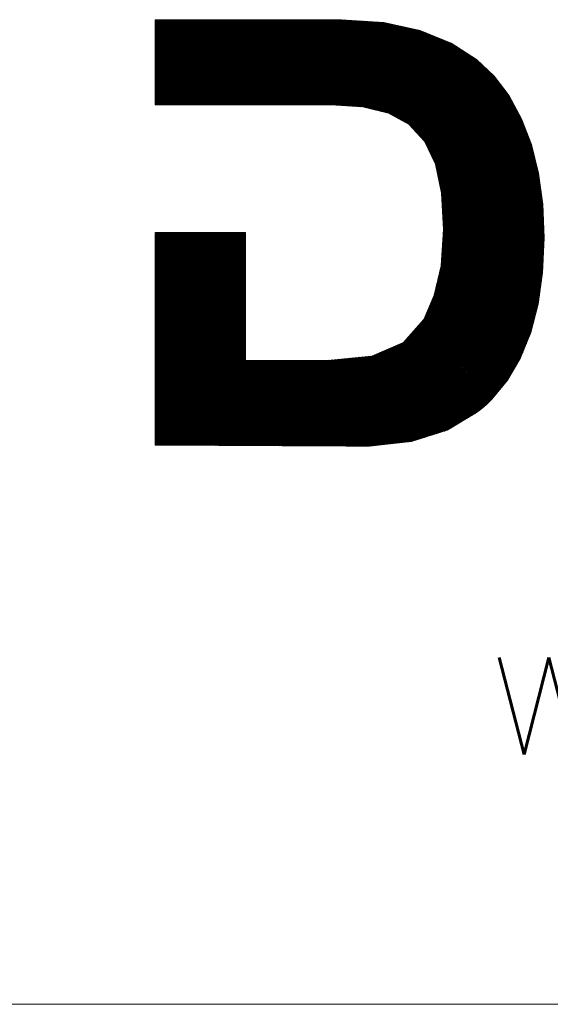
# Model space of a CAD drawing. Header units: millimetres. Extents: x 0 to 210, y 0 to 292.
# Tile 2 of 21: x 29 to 35, y 5 to 16. Entities that reach past the tile are written whole.
import ezdxf

# ---------------------------------------------------------------- set-up
doc = ezdxf.new("R2010")
doc.units = ezdxf.units.MM
doc.layers.add('256', color=7, linetype='Continuous', true_color=0xffffff)
doc.styles.add('blockfont', font='simplex.shx')

# ---------------------------------------------------------------- blocks, each defined once
blk = doc.blocks.new('HATCH1')
at = {"color": 5, "lineweight": 13}
for p, q in [((30.518724, 16.466352), (30.541322, 16.48895)), ((30.518724, 16.450632), (30.557042, 16.48895)), ((30.518724, 16.434912), (30.572762, 16.48895)), ((30.518724, 16.419192), (30.588482, 16.48895)), ((30.518724, 16.403472), (30.604202, 16.48895)), ((30.518724, 16.387752), (30.619922, 16.48895)), ((30.518724, 16.372032), (30.635642, 16.48895)), ((30.518724, 16.356312), (30.651362, 16.48895)), ((30.518724, 16.340592), (30.667082, 16.48895)), ((30.518724, 16.324872), (30.682802, 16.48895)), ((30.518724, 16.309152), (30.698522, 16.48895)), ((30.518724, 16.293432), (30.714242, 16.48895)), ((30.518724, 16.277712), (30.729962, 16.48895)), ((30.518724, 16.261992), (30.745682, 16.48895)), ((30.518724, 16.246272), (30.761402, 16.48895)), ((30.518724, 16.230552), (30.777122, 16.48895)), ((30.518724, 16.214832), (30.792842, 16.48895)), ((30.518724, 16.199112), (30.808562, 16.48895)), ((30.518724, 16.183392), (30.824282, 16.48895)), ((30.518724, 16.167672), (30.840002, 16.48895)), ((30.518724, 16.151952), (30.855722, 16.48895)), ((30.518724, 16.136232), (30.871442, 16.48895)), ((30.518724, 16.120512), (30.887162, 16.48895)), ((30.518724, 16.104792), (30.902882, 16.48895)), ((30.518724, 16.089072), (30.918602, 16.48895)), ((30.518724, 16.073352), (30.934322, 16.48895)), ((30.518724, 16.057633), (30.950041, 16.48895)), ((30.518724, 16.041913), (30.965761, 16.48895)), ((30.518724, 16.026193), (30.981481, 16.48895)), ((30.518724, 16.010473), (30.997201, 16.48895)), ((30.518724, 15.994753), (31.012921, 16.48895)), ((30.518724, 15.979033), (31.028641, 16.48895)), ((30.518724, 15.963313), (31.044361, 16.48895)), ((30.518724, 15.947593), (31.060081, 16.48895)), ((30.518724, 15.931873), (31.075801, 16.48895)), ((30.518724, 15.916153), (31.091521, 16.48895)), ((30.518724, 15.900433), (31.107241, 16.48895)), ((30.518724, 15.884713), (31.122961, 16.48895)), ((30.518724, 15.868993), (31.138681, 16.48895)), ((30.518724, 15.853273), (31.154401, 16.48895)), ((30.518724, 15.837553), (31.170121, 16.48895)), ((30.518724, 15.821833), (31.185841, 16.48895)), ((30.518724, 15.806113), (31.201561, 16.48895)), ((30.518724, 15.790393), (31.217281, 16.48895)), ((30.518724, 15.774673), (31.233001, 16.48895)), ((30.518724, 15.758953), (31.248721, 16.48895)), ((30.518724, 15.743233), (31.264441, 16.48895)), ((30.518724, 15.727513), (31.280161, 16.48895)), ((30.518724, 15.711793), (31.295881, 16.48895)), ((30.518724, 15.696073), (31.311601, 16.48895)), ((30.518724, 15.680353), (31.327321, 16.48895)), ((30.518724, 15.664633), (31.343041, 16.48895)), ((30.518724, 15.648913), (31.358761, 16.48895)), ((30.518724, 15.633193), (31.374481, 16.48895)), ((30.518724, 15.617473), (31.390201, 16.48895)), ((30.518724, 15.601753), (31.405921, 16.48895)), ((30.518724, 15.586034), (31.42164, 16.48895)), ((30.518724, 15.570314), (31.43736, 16.48895)), ((30.518724, 15.554594), (31.45308, 16.48895)), ((30.518724, 15.538874), (31.4688, 16.48895)), ((30.518724, 15.523154), (31.48452, 16.48895)), ((30.518724, 15.507434), (31.50024, 16.48895)), ((30.522286, 15.495276), (31.51596, 16.48895)), ((30.538006, 15.495276), (31.53168, 16.48895)), ((30.553726, 15.495276), (31.5474, 16.48895)), ((30.569446, 15.495276), (31.56312, 16.48895)), ((30.585166, 15.495276), (31.57884, 16.48895)), ((30.600886, 15.495276), (31.59456, 16.48895)), ((30.616606, 15.495276), (31.61028, 16.48895)), ((30.632326, 15.495276), (31.626, 16.48895)), ((30.648046, 15.495276), (31.64172, 16.48895)), ((30.663766, 15.495276), (31.65744, 16.48895)), ((30.679486, 15.495276), (31.67316, 16.48895)), ((30.695206, 15.495276), (31.68888, 16.48895)), ((30.710926, 15.495276), (31.7046, 16.48895)), ((30.726646, 15.495276), (31.72032, 16.48895)), ((30.742366, 15.495276), (31.73604, 16.48895)), ((30.758086, 15.495276), (31.75176, 16.48895)), ((30.773806, 15.495276), (31.76748, 16.48895)), ((30.789526, 15.495276), (31.7832, 16.48895)), ((30.805246, 15.495276), (31.79892, 16.48895)), ((30.820966, 15.495276), (31.81464, 16.48895)), ((30.836686, 15.495276), (31.83036, 16.48895)), ((30.852406, 15.495276), (31.84608, 16.48895)), ((30.868126, 15.495276), (31.8618, 16.48895)), ((30.883846, 15.495276), (31.87752, 16.48895)), ((30.899566, 15.495276), (31.89324, 16.48895)), ((30.915285, 15.495276), (31.908959, 16.48895)), ((30.931005, 15.495276), (31.924679, 16.48895)), ((30.946725, 15.495276), (31.940399, 16.48895)), ((30.962445, 15.495276), (31.956119, 16.48895)), ((30.978165, 15.495276), (31.971839, 16.48895)), ((30.993885, 15.495276), (31.987559, 16.48895)), ((31.009605, 15.495276), (32.003279, 16.48895)), ((31.025325, 15.495276), (32.018999, 16.48895)), ((31.041045, 15.495276), (32.034719, 16.48895)), ((31.056765, 15.495276), (32.050439, 16.48895)), ((31.072485, 15.495276), (32.066159, 16.48895)), ((31.088205, 15.495276), (32.081879, 16.48895)), ((31.103925, 15.495276), (32.097599, 16.48895)), ((31.119645, 15.495276), (32.113319, 16.48895)), ((31.135365, 15.495276), (32.129039, 16.48895)), ((31.151085, 15.495276), (32.144759, 16.48895)), ((31.166805, 15.495276), (32.160479, 16.48895)), ((31.182525, 15.495276), (32.176199, 16.48895)), ((31.198245, 15.495276), (32.191919, 16.48895)), ((31.213965, 15.495276), (32.207639, 16.48895)), ((31.229685, 15.495276), (32.223359, 16.48895)), ((31.245405, 15.495276), (32.239079, 16.48895)), ((31.261125, 15.495276), (32.254799, 16.48895)), ((31.276845, 15.495276), (32.270519, 16.48895)), ((31.292565, 15.495276), (32.286239, 16.48895)), ((31.308285, 15.495276), (32.301959, 16.48895)), ((31.324005, 15.495276), (32.317679, 16.48895)), ((31.339725, 15.495276), (32.333399, 16.48895)), ((31.355445, 15.495276), (32.349119, 16.48895)), ((31.371165, 15.495276), (32.364839, 16.48895)), ((31.386884, 15.495276), (32.380558, 16.48895)), ((31.402604, 15.495276), (32.396278, 16.48895)), ((31.418324, 15.495276), (32.411998, 16.48895)), ((31.434044, 15.495276), (32.427718, 16.48895)), ((31.449764, 15.495276), (32.443438, 16.48895)), ((31.465484, 15.495276), (32.459158, 16.48895)), ((31.481204, 15.495276), (32.474878, 16.48895)), ((31.496924, 15.495276), (32.490598, 16.48895)), ((31.512644, 15.495276), (32.506318, 16.48895)), ((31.528364, 15.495276), (32.522038, 16.48895)), ((31.544084, 15.495276), (32.537758, 16.48895)), ((31.559804, 15.495276), (32.553478, 16.48895)), ((31.575524, 15.495276), (32.569198, 16.48895)), ((31.591244, 15.495276), (32.584918, 16.48895)), ((31.606964, 15.495276), (32.600638, 16.48895)), ((31.622684, 15.495276), (32.616358, 16.48895)), ((31.638404, 15.495276), (32.632078, 16.48895)), ((31.654124, 15.495276), (32.647798, 16.48895)), ((31.669844, 15.495276), (32.663518, 16.48895)), ((31.685564, 15.495276), (32.679238, 16.48895)), ((31.701284, 15.495276), (32.694305, 16.488297)), ((31.717004, 15.495276), (32.709042, 16.487315)), ((31.732724, 15.495276), (32.72378, 16.486332)), ((31.748444, 15.495276), (32.738518, 16.48535)), ((31.764164, 15.495276), (32.753255, 16.484367)), ((31.779884, 15.495276), (32.767993, 16.483385)), ((31.795604, 15.495276), (32.78273, 16.482403)), ((31.811324, 15.495276), (32.797468, 16.48142)), ((31.827044, 15.495276), (32.812206, 16.480438)), ((31.842764, 15.495276), (32.826943, 16.479456)), ((31.858484, 15.495276), (32.841681, 16.478473)), ((31.874203, 15.495276), (32.856419, 16.477491)), ((31.889923, 15.495276), (32.871156, 16.476509)), ((31.905643, 15.495276), (32.885894, 16.475526)), ((31.921363, 15.495276), (32.900631, 16.474544)), ((31.937083, 15.495276), (32.915369, 16.473562)), ((31.952803, 15.495276), (32.930107, 16.472579)), ((31.968523, 15.495276), (32.944844, 16.471597)), ((31.984243, 15.495276), (32.959582, 16.470615)), ((31.999963, 15.495276), (32.97432, 16.469632)), ((32.015683, 15.495276), (32.989057, 16.46865)), ((32.031403, 15.495276), (33.003795, 16.467668)), ((32.047123, 15.495276), (33.018532, 16.466685)), ((32.062843, 15.495276), (33.03327, 16.465703)), ((32.078563, 15.495276), (33.048008, 16.464721)), ((32.094283, 15.495276), (33.062745, 16.463738)), ((32.110003, 15.495276), (33.077483, 16.462756)), ((32.125723, 15.495276), (33.092221, 16.461774)), ((32.141443, 15.495276), (33.106958, 16.460791)), ((32.157163, 15.495276), (33.121696, 16.459809)), ((32.172883, 15.495276), (33.136433, 16.458827)), ((32.188603, 15.495276), (33.151171, 16.457844)), ((32.204323, 15.495276), (33.165909, 16.456862)), ((32.220043, 15.495276), (33.180646, 16.45588)), ((32.235763, 15.495276), (33.193659, 16.453172)), ((32.251483, 15.495276), (33.206538, 16.450332)), ((32.267203, 15.495276), (33.219418, 16.447491)), ((32.282923, 15.495276), (33.232297, 16.444651)), ((32.298643, 15.495276), (33.245177, 16.44181)), ((32.314363, 15.495276), (33.258056, 16.438969)), ((32.330083, 15.495276), (33.270935, 16.436129)), ((32.345802, 15.495276), (33.283815, 16.433288)), ((32.361522, 15.495276), (33.296694, 16.430448)), ((32.377242, 15.495276), (33.309574, 16.427607)), ((32.392962, 15.495276), (33.322453, 16.424767)), ((32.408682, 15.495276), (33.335332, 16.421926)), ((32.424402, 15.495276), (33.348212, 16.419085)), ((32.440122, 15.495276), (33.361091, 16.416245)), ((32.455842, 15.495276), (33.373971, 16.413404)), ((32.471562, 15.495276), (33.38685, 16.410564)), ((32.487282, 15.495276), (33.399729, 16.407723)), ((32.503002, 15.495276), (33.412609, 16.404883)), ((32.518722, 15.495276), (33.425488, 16.402042)), ((32.534442, 15.495276), (33.438368, 16.399201)), ((32.550162, 15.495276), (33.451247, 16.396361)), ((32.565882, 15.495276), (33.464126, 16.39352)), ((32.580879, 15.494553), (33.477006, 16.39068)), ((32.595651, 15.493606), (33.489885, 16.387839)), ((32.610424, 15.492658), (33.502764, 16.384999)), ((32.625197, 15.491711), (33.515644, 16.382158)), ((32.63997, 15.490764), (33.528523, 16.379317)), ((32.654743, 15.489817), (33.541403, 16.376477)), ((32.669516, 15.48887), (33.554282, 16.373636)), ((32.684289, 15.487923), (33.567161, 16.370796)), ((32.699062, 15.486976), (33.580041, 16.367955)), ((32.713834, 15.486029), (33.59292, 16.365115)), ((32.728607, 15.485082), (33.6058, 16.362274)), ((32.74338, 15.484135), (33.617238, 16.357992)), ((32.758153, 15.483187), (33.6284, 16.353434)), ((32.772926, 15.48224), (33.639562, 16.348877)), ((32.787699, 15.481293), (33.650724, 16.344319)), ((32.802472, 15.480346), (33.661887, 16.339761)), ((32.817245, 15.479399), (33.673049, 16.335203)), ((32.832017, 15.478452), (33.684211, 16.330646)), ((32.84679, 15.477505), (33.695374, 16.326088)), ((32.861563, 15.476558), (33.706536, 16.32153)), ((32.876336, 15.475611), (33.717698, 16.316973)), ((32.891109, 15.474664), (33.72886, 16.312415)), ((32.905882, 15.473716), (33.740023, 16.307857)), ((32.920655, 15.472769), (33.751185, 16.3033)), ((32.935427, 15.471822), (33.762347, 16.298742)), ((32.948252, 15.468927), (33.77351, 16.294184)), ((32.960853, 15.465808), (33.784672, 16.289627)), ((32.973454, 15.462689), (33.795834, 16.285069)), ((32.986055, 15.45957), (33.806996, 16.280511)), ((32.998656, 15.456451), (33.818159, 16.275954)), ((33.011258, 15.453333), (33.829321, 16.271396)), ((33.023859, 15.450214), (33.840483, 16.266838)), ((33.03646, 15.447095), (33.851645, 16.262281)), ((33.049061, 15.443976), (33.862808, 16.257723)), ((33.061662, 15.440857), (33.87397, 16.253165)), ((33.074263, 15.437739), (33.885132, 16.248607)), ((33.086865, 15.43462), (33.896295, 16.24405)), ((33.099466, 15.431501), (33.907457, 16.239492)), ((33.112067, 15.428382), (33.918619, 16.234934)), ((33.124668, 15.425263), (33.929781, 16.230377)), ((33.137269, 15.422145), (33.940944, 16.225819)), ((33.14987, 15.419026), (33.952106, 16.221261)), ((33.162472, 15.415907), (33.963268, 16.216704)), ((33.175073, 15.412788), (33.973397, 16.211113)), ((33.187674, 15.409669), (33.982955, 16.204951)), ((33.200275, 15.40655), (33.992514, 16.198789)), ((33.212876, 15.403432), (34.002072, 16.192627)), ((33.225477, 15.400313), (34.01163, 16.186466)), ((33.238079, 15.397194), (34.021188, 16.180304)), ((33.248334, 15.39173), (34.030747, 16.174142)), ((33.25847, 15.386146), (34.040305, 16.16798)), ((33.268606, 15.380562), (34.049863, 16.161819)), ((33.278742, 15.374977), (34.059421, 16.155657)), ((33.288877, 15.369393), (34.068979, 16.149495)), ((33.299013, 15.363809), (34.078538, 16.143333)), ((33.309149, 15.358224), (34.088096, 16.137172)), ((33.319284, 15.35264), (34.097654, 16.13101)), ((33.32942, 15.347056), (34.107212, 16.124848)), ((33.339556, 15.341472), (34.11677, 16.118686)), ((33.349692, 15.335887), (34.126329, 16.112525)), ((33.359827, 15.330303), (34.135887, 16.106363)), ((33.369963, 15.324719), (34.145445, 16.100201)), ((33.380099, 15.319135), (34.155003, 16.094039)), ((33.390234, 15.31355), (34.164562, 16.087878)), ((33.40037, 15.307966), (34.17412, 16.081716)), ((33.410506, 15.302382), (34.183678, 16.075554)), ((33.420641, 15.296798), (34.193236, 16.069392)), ((33.430777, 15.291213), (34.202794, 16.063231)), ((33.440913, 15.285629), (34.212353, 16.057069)), ((33.451049, 15.280045), (34.221911, 16.050907)), ((33.461184, 15.274461), (34.231469, 16.044745)), ((33.47132, 15.268876), (34.241027, 16.038584)), ((33.480611, 15.262447), (34.250585, 16.032422)), ((33.488158, 15.254275), (34.260144, 16.02626)), ((33.495706, 15.246102), (34.268848, 16.019245)), ((33.503254, 15.23793), (34.276949, 16.011625)), ((33.510801, 15.229758), (34.285049, 16.004006)), ((33.518349, 15.221585), (34.293149, 15.996386)), ((33.525896, 15.213413), (34.30125, 15.988766)), ((33.533444, 15.20524), (34.30935, 15.981147)), ((33.540991, 15.197068), (34.31745, 15.973527)), ((33.548539, 15.188896), (34.325551, 15.965907)), ((33.556087, 15.180723), (34.333651, 15.958288)), ((33.563634, 15.172551), (34.341751, 15.950668)), ((33.571182, 15.164378), (34.349851, 15.943048)), ((33.578729, 15.156206), (34.357952, 15.935429)), ((33.586277, 15.148034), (34.366052, 15.927809)), ((33.593824, 15.139861), (34.374152, 15.920189)), ((33.601372, 15.131689), (34.382253, 15.91257)), ((33.608919, 15.123516), (34.390353, 15.90495)), ((33.616467, 15.115344), (34.398453, 15.89733)), ((33.624015, 15.107172), (34.406554, 15.889711)), ((33.631562, 15.098999), (34.414654, 15.882091)), ((33.63911, 15.090827), (34.422754, 15.874471)), ((33.646657, 15.082654), (34.430855, 15.866852)), ((33.654205, 15.074482), (34.438955, 15.859232)), ((33.660694, 15.065251), (34.447055, 15.851612)), ((33.665727, 15.054564), (34.455155, 15.843993)), ((33.67076, 15.043877), (34.463256, 15.836373)), ((33.675793, 15.03319), (34.470912, 15.828309)), ((33.680825, 15.022503), (34.477689, 15.819367)), ((33.685858, 15.011816), (34.484467, 15.810424)), ((33.690891, 15.001129), (34.491244, 15.801481)), ((33.695924, 14.990441), (34.498021, 15.792539)), ((33.700957, 14.979754), (34.504798, 15.783596)), ((33.70599, 14.969067), (34.511576, 15.774653)), ((33.711023, 14.95838), (34.518353, 15.76571)), ((33.716055, 14.947693), (34.52513, 15.756768)), ((33.721088, 14.937006), (34.531907, 15.747825)), ((33.726121, 14.926319), (34.538685, 15.738882)), ((33.731154, 14.915632), (34.545462, 15.72994)), ((33.736187, 14.904944), (34.552239, 15.720997)), ((33.74122, 14.894257), (34.559016, 15.712054)), ((33.746253, 14.88357), (34.565794, 15.703111)), ((33.751285, 14.872883), (34.572571, 15.694169)), ((33.756318, 14.862196), (34.579348, 15.685226)), ((33.761351, 14.851509), (34.586126, 15.676283)), ((33.766384, 14.840822), (34.592903, 15.667341)), ((33.771417, 14.830135), (34.59968, 15.658398)), ((33.77645, 14.819447), (34.606457, 15.649455)), ((33.781482, 14.80876), (34.613235, 15.640513)), ((33.785076, 14.796634), (34.620012, 15.63157)), ((33.787833, 14.783671), (34.626789, 15.622627)), ((33.79059, 14.770708), (34.633566, 15.613684)), ((33.793347, 14.757746), (34.640344, 15.604742)), ((33.796105, 14.744783), (34.646484, 15.595162)), ((33.798862, 14.73182), (34.652006, 15.584964)), ((33.801619, 14.718858), (34.657529, 15.574767)), ((33.804377, 14.705895), (34.663052, 15.56457)), ((33.807134, 14.692932), (34.668575, 15.554373)), ((33.809891, 14.67997), (34.674097, 15.544176)), ((33.812649, 14.667007), (34.67962, 15.533978)), ((33.815406, 14.654044), (34.685143, 15.523781)), ((33.818163, 14.641082), (34.690665, 15.513584)), ((33.820921, 14.628119), (34.696188, 15.503387)), ((33.823678, 14.615156), (34.701711, 15.493189)), ((33.826435, 14.602194), (34.707234, 15.482992)), ((33.829192, 14.589231), (34.712756, 15.472795)), ((33.83195, 14.576268), (34.718279, 15.462598)), ((33.834707, 14.563306), (34.723802, 15.4524)), ((33.837464, 14.550343), (34.729325, 15.442203)), ((33.840222, 14.53738), (34.734847, 15.432006)), ((33.842979, 14.524418), (34.74037, 15.421809)), ((33.845736, 14.511455), (34.745893, 15.411611)), ((33.848494, 14.498492), (34.751415, 15.401414)), ((33.851251, 14.48553), (34.756938, 15.391217)), ((33.854008, 14.472567), (34.762461, 15.38102)), ((33.856065, 14.458904), (34.767984, 15.370822)), ((33.856892, 14.44401), (34.773506, 15.360625)), ((33.857718, 14.429117), (34.779029, 15.350428)), ((33.858544, 14.414223), (34.784552, 15.340231)), ((33.85937, 14.399329), (34.78972, 15.329679)), ((33.860196, 14.384435), (34.794029, 15.318268)), ((33.861022, 14.369541), (34.798338, 15.306857)), ((33.861848, 14.354647), (34.802647, 15.295446)), ((33.862674, 14.339753), (34.806956, 15.284035)), ((33.8635, 14.324859), (34.811265, 15.272625)), ((33.864326, 14.309965), (34.815574, 15.261214)), ((33.865152, 14.295072), (34.819883, 15.249803)), ((33.865979, 14.280178), (34.824192, 15.238392)), ((33.866805, 14.265284), (34.828501, 15.226981)), ((33.867631, 14.25039), (34.83281, 15.21557)), ((33.868457, 14.235496), (34.837119, 15.204159)), ((33.869283, 14.220602), (34.841429, 15.192748)), ((33.870109, 14.205708), (34.845738, 15.181337)), ((33.870935, 14.190814), (34.850047, 15.169926)), ((33.871761, 14.175921), (34.854356, 15.158515)), ((33.872587, 14.161027), (34.858665, 15.147104)), ((33.873413, 14.146133), (34.862974, 15.135693)), ((33.874239, 14.131239), (34.867283, 15.124282)), ((33.875066, 14.116345), (34.871592, 15.112871)), ((33.875892, 14.101451), (34.875901, 15.10146)), ((33.876718, 14.086557), (34.88021, 15.090049)), ((33.877544, 14.071663), (34.884519, 15.078638)), ((33.87837, 14.05677), (34.888828, 15.067227)), ((33.879179, 14.041859), (34.893137, 15.055816)), ((33.868879, 13.890079), (34.923671, 14.944871)), ((33.870024, 13.906944), (34.920562, 14.957482)), ((33.871168, 13.923808), (34.917454, 14.970094)), ((33.872313, 13.940673), (34.914345, 14.982705)), ((33.873457, 13.957537), (34.911236, 14.995316)), ((33.874602, 13.974401), (34.908128, 15.007927)), ((33.875746, 13.991266), (34.905019, 15.020539)), ((33.87689, 14.00813), (34.901755, 15.032994)), ((33.878035, 14.024995), (34.897446, 15.044405)), ((33.858579, 13.7383), (34.951649, 14.831369)), ((33.859724, 13.755164), (34.94854, 14.843981)), ((33.860868, 13.772029), (34.945432, 14.856592)), ((33.862013, 13.788893), (34.942323, 14.869203)), ((33.863157, 13.805757), (34.939214, 14.881815)), ((33.864302, 13.822622), (34.936106, 14.894426)), ((33.865446, 13.839486), (34.932997, 14.907037)), ((33.866591, 13.856351), (34.929888, 14.919648)), ((33.867735, 13.873215), (34.92678, 14.93226)), ((33.841841, 13.580082), (34.979627, 14.717868)), ((33.846647, 13.600607), (34.976518, 14.730479)), ((33.850568, 13.620249), (34.97341, 14.74309)), ((33.851713, 13.637113), (34.970301, 14.755702)), ((33.852857, 13.653978), (34.967192, 14.768313)), ((33.854002, 13.670842), (34.964084, 14.780924)), ((33.855146, 13.687707), (34.960975, 14.793535)), ((33.856291, 13.704571), (34.957866, 14.806147)), ((33.857435, 13.721435), (34.954758, 14.818758)), ((33.798592, 13.395353), (34.998608, 14.595369)), ((33.803398, 13.415878), (34.99671, 14.609191)), ((33.808203, 13.436404), (34.994812, 14.623013)), ((33.813008, 13.456929), (34.992915, 14.636835)), ((33.817814, 13.477455), (34.991017, 14.650658)), ((33.822619, 13.49798), (34.989119, 14.66448)), ((33.827425, 13.518506), (34.987221, 14.678302)), ((33.83223, 13.539031), (34.985323, 14.692124)), ((33.837036, 13.559557), (34.982736, 14.705256)), ((33.745626, 13.216627), (35.01379, 14.484791)), ((33.757274, 13.243995), (35.011892, 14.498613)), ((33.768922, 13.271363), (35.009995, 14.512436)), ((33.774565, 13.292726), (35.008097, 14.526258)), ((33.77937, 13.313251), (35.006199, 14.54008)), ((33.784176, 13.333777), (35.004301, 14.553902)), ((33.788981, 13.354302), (35.002403, 14.567724)), ((33.793787, 13.374828), (35.000506, 14.581547)), ((33.652441, 12.997683), (35.028972, 14.374214)), ((33.664089, 13.025051), (35.027075, 14.388036)), ((33.675738, 13.052419), (35.025177, 14.401858)), ((33.687386, 13.079787), (35.023279, 14.41568)), ((33.699034, 13.107155), (35.021381, 14.429503)), ((33.710682, 13.134523), (35.019483, 14.443325)), ((33.72233, 13.161891), (35.017586, 14.457147)), ((33.733978, 13.189259), (35.015688, 14.470969)), ((32.219104, 11.517186), (35.034469, 14.33255)), ((32.234744, 11.517106), (35.035115, 14.317477)), ((32.250384, 11.517026), (35.035762, 14.302404)), ((32.266024, 11.516946), (35.036409, 14.287331)), ((32.281664, 11.516866), (35.037056, 14.272257)), ((32.297304, 11.516786), (35.037702, 14.257184)), ((33.439421, 12.753222), (35.032768, 14.346569)), ((33.559896, 12.889418), (35.03087, 14.360392)), ((32.312944, 11.516706), (35.038349, 14.242111)), ((32.328584, 11.516626), (35.038996, 14.227038)), ((32.344224, 11.516546), (35.039643, 14.211964)), ((32.359864, 11.516466), (35.040289, 14.196891)), ((32.375504, 11.516386), (35.040936, 14.181818)), ((32.391144, 11.516306), (35.041583, 14.166745)), ((32.406784, 11.516226), (35.04223, 14.151671)), ((32.422424, 11.516146), (35.042876, 14.136598)), ((32.438064, 11.516066), (35.043523, 14.121525)), ((32.453704, 11.515986), (35.04417, 14.106452)), ((32.469344, 11.515906), (35.044816, 14.091379)), ((32.484984, 11.515826), (35.045463, 14.076305)), ((32.500624, 11.515746), (35.04611, 14.061232)), ((32.516264, 11.515666), (35.046757, 14.046159)), ((32.531904, 11.515586), (35.047403, 14.031086)), ((30.518724, 13.982597), (30.543544, 14.007417)), ((30.518724, 13.966877), (30.559264, 14.007417)), ((30.518724, 13.951157), (30.574984, 14.007417)), ((30.518724, 13.935437), (30.590704, 14.007417)), ((30.518724, 13.919717), (30.606424, 14.007417)), ((30.518724, 13.903997), (30.622144, 14.007417)), ((30.518724, 13.888277), (30.637864, 14.007417)), ((30.518724, 13.872557), (30.653584, 14.007417)), ((30.518724, 13.856837), (30.669304, 14.007417)), ((30.518724, 13.841117), (30.685024, 14.007417)), ((30.518724, 13.825397), (30.700744, 14.007417)), ((30.518724, 13.809677), (30.716464, 14.007417)), ((30.518724, 13.793957), (30.732184, 14.007417)), ((30.518724, 13.778237), (30.747904, 14.007417)), ((30.518724, 13.762517), (30.763624, 14.007417)), ((30.518724, 13.746797), (30.779344, 14.007417)), ((30.518724, 13.731077), (30.795064, 14.007417)), ((30.518724, 13.715357), (30.810784, 14.007417)), ((30.518724, 13.699637), (30.826504, 14.007417)), ((30.518724, 13.683917), (30.842224, 14.007417)), ((30.518724, 13.668198), (30.857943, 14.007417)), ((30.518724, 13.652478), (30.873663, 14.007417)), ((30.518724, 13.636758), (30.889383, 14.007417)), ((30.518724, 13.621038), (30.905103, 14.007417)), ((30.518724, 13.605318), (30.920823, 14.007417)), ((30.518724, 13.589598), (30.936543, 14.007417)), ((30.518724, 13.573878), (30.952263, 14.007417)), ((30.518724, 13.558158), (30.967983, 14.007417)), ((30.518724, 13.542438), (30.983703, 14.007417)), ((30.518724, 13.526718), (30.999423, 14.007417)), ((30.518724, 13.510998), (31.015143, 14.007417)), ((30.518724, 13.495278), (31.030863, 14.007417)), ((30.518724, 13.479558), (31.046583, 14.007417)), ((30.518724, 13.463838), (31.062303, 14.007417)), ((30.518724, 13.448118), (31.078023, 14.007417)), ((30.518724, 13.432398), (31.093743, 14.007417)), ((30.518724, 13.416678), (31.109463, 14.007417)), ((30.518724, 13.400958), (31.125183, 14.007417)), ((30.518724, 13.385238), (31.140903, 14.007417)), ((30.518724, 13.369518), (31.156623, 14.007417)), ((30.518724, 13.353798), (31.172343, 14.007417)), ((30.518724, 13.338078), (31.188063, 14.007417)), ((30.518724, 13.322358), (31.203783, 14.007417)), ((30.518724, 13.306638), (31.219503, 14.007417)), ((30.518724, 13.290918), (31.235223, 14.007417)), ((30.518724, 13.275198), (31.250943, 14.007417)), ((30.518724, 13.259478), (31.266663, 14.007417)), ((30.518724, 13.243758), (31.282383, 14.007417)), ((30.518724, 13.228038), (31.298103, 14.007417)), ((30.518724, 13.212318), (31.313823, 14.007417)), ((30.518724, 13.196598), (31.329543, 14.007417)), ((30.518724, 13.180879), (31.345262, 14.007417)), ((30.518724, 13.165159), (31.360982, 14.007417)), ((30.518724, 13.149439), (31.376702, 14.007417)), ((30.518724, 13.133719), (31.392422, 14.007417)), ((30.518724, 13.117999), (31.408142, 14.007417)), ((30.518724, 13.102279), (31.423862, 14.007417)), ((30.518724, 13.086559), (31.439582, 14.007417)), ((30.518724, 13.070839), (31.455302, 14.007417)), ((30.518724, 13.055119), (31.471022, 14.007417)), ((30.518724, 13.039399), (31.486742, 14.007417)), ((30.518724, 13.023679), (31.502462, 14.007417)), ((30.518724, 13.007959), (31.518182, 14.007417)), ((30.518724, 12.992239), (31.533902, 14.007417)), ((30.518724, 12.976519), (31.549622, 14.007417)), ((30.518724, 12.960799), (31.565342, 14.007417)), ((30.518724, 12.945079), (31.570065, 13.99642)), ((30.518724, 12.929359), (31.570065, 13.9807)), ((30.518724, 12.913639), (31.570065, 13.96498)), ((30.518724, 12.897919), (31.570065, 13.94926)), ((30.518724, 12.882199), (31.570065, 13.93354)), ((30.518724, 12.866479), (31.570065, 13.91782)), ((30.518724, 12.850759), (31.570065, 13.9021)), ((32.547544, 11.515506), (35.04805, 14.016012)), ((32.563184, 11.515426), (35.048697, 14.000939)), ((32.578824, 11.515346), (35.049344, 13.985866)), ((32.594464, 11.515266), (35.04999, 13.970793)), ((32.610103, 11.515186), (35.050637, 13.955719)), ((32.625743, 11.515106), (35.050956, 13.940319)), ((32.641383, 11.515026), (35.050242, 13.923885)), ((32.657023, 11.514946), (35.049529, 13.907451)), ((30.518724, 12.835039), (31.570065, 13.88638)), ((30.518724, 12.819319), (31.570065, 13.87066)), ((30.518724, 12.803599), (31.570065, 13.85494)), ((30.518724, 12.787879), (31.570065, 13.83922)), ((30.518724, 12.772159), (31.570065, 13.8235)), ((30.518724, 12.756439), (31.570065, 13.80778)), ((30.518724, 12.740719), (31.570065, 13.79206)), ((32.672663, 11.514866), (35.048815, 13.891017)), ((32.688303, 11.514786), (35.048101, 13.874584)), ((32.703943, 11.514706), (35.047387, 13.85815)), ((32.719583, 11.514626), (35.046674, 13.841716)), ((32.735223, 11.514546), (35.04596, 13.825283)), ((32.750909, 11.514512), (35.045246, 13.808849)), ((32.766629, 11.514512), (35.044533, 13.792415)), ((30.518724, 12.724999), (31.570065, 13.77634)), ((30.518724, 12.70928), (31.570065, 13.760621)), ((30.518724, 12.69356), (31.570065, 13.744901)), ((30.518724, 12.67784), (31.570065, 13.729181)), ((30.518724, 12.66212), (31.570065, 13.713461)), ((30.518724, 12.6464), (31.570065, 13.697741)), ((30.518724, 12.63068), (31.570065, 13.682021)), ((32.782349, 11.514512), (35.043819, 13.775982)), ((32.798069, 11.514512), (35.043105, 13.759548)), ((32.813789, 11.514512), (35.042391, 13.743114)), ((32.829509, 11.514512), (35.041678, 13.72668)), ((32.845229, 11.514512), (35.040964, 13.710247)), ((32.860949, 11.514512), (35.04025, 13.693813)), ((32.876669, 11.514512), (35.039536, 13.677379)), ((30.518724, 12.61496), (31.570065, 13.666301)), ((30.518724, 12.59924), (31.570065, 13.650581)), ((30.518724, 12.58352), (31.570065, 13.634861)), ((30.518724, 12.5678), (31.570065, 13.619141)), ((30.518724, 12.55208), (31.570065, 13.603421)), ((30.518724, 12.53636), (31.570065, 13.587701)), ((30.518724, 12.52064), (31.570065, 13.571981)), ((32.892389, 11.514512), (35.038823, 13.660946)), ((32.908109, 11.514512), (35.038109, 13.644512)), ((32.923829, 11.514512), (35.037395, 13.628078)), ((32.939549, 11.514512), (35.036681, 13.611645)), ((32.955269, 11.514512), (35.035968, 13.595211)), ((32.970989, 11.514512), (35.035254, 13.578777)), ((32.986709, 11.514512), (35.03454, 13.562343)), ((30.518724, 12.50492), (31.570065, 13.556261)), ((30.518724, 12.4892), (31.570065, 13.540541)), ((30.518724, 12.47348), (31.570065, 13.524821)), ((30.518724, 12.45776), (31.570065, 13.509101)), ((30.518724, 12.44204), (31.570065, 13.493381)), ((30.518724, 12.42632), (31.570065, 13.477661)), ((30.518724, 12.4106), (31.570065, 13.461941)), ((30.518724, 12.39488), (31.570065, 13.446221)), ((33.002429, 11.514512), (35.033827, 13.54591)), ((33.01821, 11.514573), (35.031933, 13.528296)), ((33.035879, 11.516522), (35.02934, 13.509984)), ((33.053547, 11.51847), (35.026748, 13.491671)), ((33.071216, 11.520419), (35.024155, 13.473358)), ((33.088884, 11.522367), (35.021562, 13.455046)), ((30.518724, 12.37916), (31.570065, 13.430501)), ((30.518724, 12.36344), (31.570065, 13.414781)), ((30.518724, 12.34772), (31.570065, 13.399061)), ((30.518724, 12.332), (31.570065, 13.383341)), ((30.518724, 12.31628), (31.570065, 13.367621)), ((30.518724, 12.30056), (31.570065, 13.351901)), ((30.518724, 12.28484), (31.570065, 13.336181)), ((33.106552, 11.524316), (35.01897, 13.436733)), ((33.124221, 11.526264), (35.016377, 13.418421)), ((33.141889, 11.528213), (35.013785, 13.400108)), ((33.159558, 11.530161), (35.011192, 13.381796)), ((33.177226, 11.53211), (35.008599, 13.363483)), ((33.194895, 11.534058), (35.006007, 13.34517)), ((30.518724, 12.26912), (31.570065, 13.320461)), ((30.518724, 12.2534), (31.570065, 13.304741)), ((30.518724, 12.23768), (31.570065, 13.289021)), ((30.518724, 12.221961), (31.570065, 13.273302)), ((30.518724, 12.206241), (31.570065, 13.257582)), ((30.518724, 12.190521), (31.570065, 13.241862)), ((30.518724, 12.174801), (31.570065, 13.226142)), ((33.212563, 11.536007), (35.003414, 13.326858)), ((33.230232, 11.537955), (35.000822, 13.308545)), ((33.2479, 11.539904), (34.998229, 13.290233)), ((33.265569, 11.541852), (34.995636, 13.27192)), ((33.283237, 11.543801), (34.993044, 13.253607)), ((33.300906, 11.545749), (34.990451, 13.235295)), ((33.318574, 11.547698), (34.987859, 13.216982)), ((30.518724, 12.159081), (31.570065, 13.210422)), ((30.518724, 12.143361), (31.570065, 13.194702)), ((30.518724, 12.127641), (31.570065, 13.178982)), ((30.518724, 12.111921), (31.570065, 13.163262)), ((30.518724, 12.096201), (31.570065, 13.147542)), ((30.518724, 12.080481), (31.570065, 13.131822)), ((30.518724, 12.064761), (31.570065, 13.116102)), ((30.518724, 12.049041), (31.570065, 13.100382)), ((33.336242, 11.549646), (34.985266, 13.19867)), ((33.353911, 11.551595), (34.982673, 13.180357)), ((33.371579, 11.553543), (34.978645, 13.160609)), ((33.389248, 11.555492), (34.973159, 13.139403)), ((33.406916, 11.55744), (34.967673, 13.118197)), ((30.518724, 12.033321), (31.570065, 13.084662)), ((30.518724, 12.017601), (31.570065, 13.068942)), ((30.518724, 12.001881), (31.570065, 13.053222)), ((30.518724, 11.986161), (31.570065, 13.037502)), ((30.518724, 11.970441), (31.570065, 13.021782)), ((30.518724, 11.954721), (31.570065, 13.006062)), ((30.518724, 11.939001), (31.570065, 12.990342)), ((33.424585, 11.559389), (34.962187, 13.096991)), ((33.442253, 11.561337), (34.9567, 13.075784)), ((33.459922, 11.563286), (34.951214, 13.054578)), ((33.47759, 11.565234), (34.945728, 13.033372)), ((33.495259, 11.567183), (34.940242, 13.012166)), ((33.514759, 11.570963), (34.934756, 12.99096)), ((30.518724, 11.923281), (31.570065, 12.974622)), ((30.518724, 11.907561), (31.570065, 12.958902)), ((30.518724, 11.891841), (31.570065, 12.943182)), ((30.518724, 11.876121), (31.570065, 12.927462)), ((30.518724, 11.860401), (31.570065, 12.911742)), ((30.518724, 11.844681), (31.570065, 12.896022)), ((30.518724, 11.828961), (31.570065, 12.880302)), ((33.537631, 11.578115), (34.92927, 12.969754)), ((33.560503, 11.585267), (34.923783, 12.948548)), ((33.583374, 11.592418), (34.918297, 12.927341)), ((33.606246, 11.59957), (34.912811, 12.906135)), ((33.629117, 11.606722), (34.907325, 12.884929)), ((30.518724, 11.813241), (31.570065, 12.864582)), ((30.518724, 11.797521), (31.570065, 12.848862)), ((30.518724, 11.781801), (31.570065, 12.833142)), ((30.518724, 11.766081), (31.570065, 12.817422)), ((30.518724, 11.750362), (31.570065, 12.801703)), ((30.518724, 11.734642), (31.570065, 12.785983)), ((30.518724, 11.718922), (31.570065, 12.770263)), ((30.518724, 11.703202), (31.570065, 12.754543)), ((33.651989, 11.613873), (34.901839, 12.863723)), ((33.674861, 11.621025), (34.896353, 12.842517)), ((33.697732, 11.628176), (34.886752, 12.817196)), ((33.720604, 11.635328), (34.876186, 12.790911)), ((33.743475, 11.64248), (34.865621, 12.764625)), ((30.518724, 11.687482), (31.570065, 12.738823)), ((30.518724, 11.671762), (31.570065, 12.723103)), ((30.518724, 11.656042), (31.570065, 12.707383)), ((30.518724, 11.640322), (31.570065, 12.691663)), ((30.518724, 11.624602), (31.570065, 12.675943)), ((30.518724, 11.608882), (31.570065, 12.660223)), ((30.518724, 11.593162), (31.570065, 12.644503)), ((32.109625, 11.517746), (33.240736, 12.648858)), ((32.125265, 11.517666), (33.268118, 12.66052)), ((32.140905, 11.517586), (33.295501, 12.672182)), ((32.156545, 11.517506), (33.322883, 12.683844)), ((32.172185, 11.517426), (33.350265, 12.695506)), ((32.187824, 11.517346), (33.377647, 12.707168)), ((32.203464, 11.517266), (33.405029, 12.71883)), ((33.766347, 11.649631), (34.855056, 12.73834)), ((33.789218, 11.656783), (34.844491, 12.712055)), ((33.81209, 11.663935), (34.833925, 12.68577)), ((33.834962, 11.671086), (34.82336, 12.659485)), ((30.518724, 11.577442), (31.570065, 12.628783)), ((30.518724, 11.561722), (31.570065, 12.613063)), ((30.518724, 11.546002), (31.570065, 12.597343)), ((30.518724, 11.530282), (31.570065, 12.581623)), ((30.529988, 11.525826), (31.570065, 12.565903)), ((30.545628, 11.525746), (31.570065, 12.550183)), ((30.561268, 11.525666), (31.570065, 12.534463)), ((31.624786, 11.520226), (32.628215, 12.523656)), ((31.640426, 11.520146), (32.645661, 12.525382)), ((31.656066, 11.520066), (32.663107, 12.527108)), ((31.671706, 11.519986), (32.680553, 12.528834)), ((31.687346, 11.519906), (32.697999, 12.53056)), ((31.702986, 11.519826), (32.715445, 12.532286)), ((31.718626, 11.519746), (32.732891, 12.534012)), ((31.734266, 11.519666), (32.750337, 12.535738)), ((31.749906, 11.519586), (32.767783, 12.537464)), ((31.765545, 11.519506), (32.785229, 12.53919)), ((31.781185, 11.519426), (32.802675, 12.540916)), ((31.796825, 11.519346), (32.820121, 12.542642)), ((31.812465, 11.519266), (32.837567, 12.544368)), ((31.828105, 11.519186), (32.855013, 12.546094)), ((31.843745, 11.519106), (32.872459, 12.54782)), ((31.859385, 11.519026), (32.889905, 12.549546)), ((31.875025, 11.518946), (32.907351, 12.551272)), ((31.890665, 11.518866), (32.924797, 12.552998)), ((31.906305, 11.518786), (32.942243, 12.554724)), ((31.921945, 11.518706), (32.959689, 12.55645)), ((31.937585, 11.518626), (32.977135, 12.558176)), ((31.953225, 11.518546), (32.994581, 12.559902)), ((31.968865, 11.518466), (33.012027, 12.561628)), ((31.984505, 11.518386), (33.029473, 12.563354)), ((32.000145, 11.518306), (33.049062, 12.567223)), ((32.015785, 11.518226), (33.076444, 12.578885)), ((32.031425, 11.518146), (33.103826, 12.590547)), ((32.047065, 11.518066), (33.131208, 12.602209)), ((32.062705, 11.517986), (33.15859, 12.613871)), ((32.078345, 11.517906), (33.185972, 12.625533)), ((32.093985, 11.517826), (33.213354, 12.637196)), ((33.857833, 11.678238), (34.812795, 12.633199)), ((33.880705, 11.685389), (34.80223, 12.606914)), ((33.903576, 11.692541), (34.791664, 12.580629)), ((33.93082, 11.704065), (34.781099, 12.554344)), ((30.576908, 11.525586), (31.570065, 12.518743)), ((30.592548, 11.525506), (31.580914, 12.513872)), ((30.608188, 11.525426), (31.596634, 12.513872)), ((30.623828, 11.525346), (31.612354, 12.513872)), ((30.639468, 11.525266), (31.628074, 12.513872)), ((30.655108, 11.525186), (31.643794, 12.513872)), ((30.670748, 11.525106), (31.659514, 12.513872)), ((30.686388, 11.525026), (31.675234, 12.513872)), ((30.702028, 11.524946), (31.690954, 12.513872)), ((30.717668, 11.524866), (31.706674, 12.513872)), ((30.733308, 11.524786), (31.722394, 12.513872)), ((30.748948, 11.524706), (31.738114, 12.513872)), ((30.764588, 11.524626), (31.753834, 12.513872)), ((30.780228, 11.524546), (31.769553, 12.513872)), ((30.795868, 11.524466), (31.785273, 12.513872)), ((30.811508, 11.524386), (31.800993, 12.513872)), ((30.827148, 11.524306), (31.816713, 12.513872)), ((30.842788, 11.524226), (31.832433, 12.513872)), ((30.858428, 11.524146), (31.848153, 12.513872)), ((30.874068, 11.524066), (31.863873, 12.513872)), ((30.889708, 11.523986), (31.879593, 12.513872)), ((30.905347, 11.523906), (31.895313, 12.513872)), ((30.920987, 11.523826), (31.911033, 12.513872)), ((30.936627, 11.523746), (31.926753, 12.513872)), ((30.952267, 11.523666), (31.942473, 12.513872)), ((30.967907, 11.523586), (31.958193, 12.513872)), ((30.983547, 11.523506), (31.973913, 12.513872)), ((30.999187, 11.523426), (31.989633, 12.513872)), ((31.014827, 11.523346), (32.005353, 12.513872)), ((31.030467, 11.523266), (32.021073, 12.513872)), ((31.046107, 11.523186), (32.036793, 12.513872)), ((31.061747, 11.523106), (32.052513, 12.513872)), ((31.077387, 11.523026), (32.068233, 12.513872)), ((31.093027, 11.522946), (32.083953, 12.513872)), ((31.108667, 11.522866), (32.099673, 12.513872)), ((31.124307, 11.522786), (32.115393, 12.513872)), ((31.139947, 11.522706), (32.131113, 12.513872)), ((31.155587, 11.522626), (32.146833, 12.513872)), ((31.171227, 11.522546), (32.162553, 12.513872)), ((31.186867, 11.522466), (32.178273, 12.513872)), ((31.202507, 11.522386), (32.193993, 12.513872)), ((31.218147, 11.522306), (32.209713, 12.513872)), ((31.233787, 11.522226), (32.225433, 12.513872)), ((31.249427, 11.522146), (32.241152, 12.513872)), ((31.265067, 11.522066), (32.256872, 12.513872)), ((31.280707, 11.521986), (32.272592, 12.513872)), ((31.296347, 11.521906), (32.288312, 12.513872)), ((31.311987, 11.521826), (32.304032, 12.513872)), ((31.327627, 11.521746), (32.319752, 12.513872)), ((31.343266, 11.521666), (32.335472, 12.513872)), ((31.358906, 11.521586), (32.351192, 12.513872)), ((31.374546, 11.521506), (32.366912, 12.513872)), ((31.390186, 11.521426), (32.382632, 12.513872)), ((31.405826, 11.521346), (32.398352, 12.513872)), ((31.421466, 11.521266), (32.414072, 12.513872)), ((31.437106, 11.521186), (32.429792, 12.513872)), ((31.452746, 11.521106), (32.445512, 12.513872)), ((31.468386, 11.521026), (32.461232, 12.513872)), ((31.484026, 11.520946), (32.476952, 12.513872)), ((31.499666, 11.520866), (32.492672, 12.513872)), ((31.515306, 11.520786), (32.508392, 12.513872)), ((31.530946, 11.520706), (32.524112, 12.513872)), ((31.546586, 11.520626), (32.540986, 12.515026)), ((31.562226, 11.520546), (32.558431, 12.516752)), ((31.577866, 11.520466), (32.575877, 12.518478)), ((31.593506, 11.520386), (32.593323, 12.520204)), ((31.609146, 11.520306), (32.610769, 12.52193)), ((33.970441, 11.727965), (34.764369, 12.521894)), ((34.010061, 11.751866), (34.742394, 12.484199)), ((34.049682, 11.775767), (34.720419, 12.446504)), ((34.089302, 11.799667), (34.698444, 12.408809)), ((34.128923, 11.823568), (34.676469, 12.371114)), ((34.168544, 11.847469), (34.654494, 12.333419)), ((34.208164, 11.871369), (34.63252, 12.295724)), ((34.247785, 11.89527), (34.577757, 12.225242)), ((34.305733, 11.937498), (34.505669, 12.137434))]:
    blk.add_line(p, q, dxfattribs=at)

msp = doc.modelspace()

# ---------------------------------------------------------------- linework, layer by layer
at = {"layer": '256', "color": 5, "linetype": 'Continuous', "lineweight": 18}
for p, q in [((30.518724, 16.48895), (30.518724, 15.495276)), ((32.684506, 16.48895), (30.518724, 16.48895)), ((30.518724, 16.48895), (32.684506, 16.48895)), ((30.518724, 15.495276), (30.518724, 16.48895)), ((33.181704, 16.455809), (32.684506, 16.48895)), ((32.684506, 16.48895), (33.181704, 16.455809)), ((33.607867, 16.361818), (33.181704, 16.455809)), ((33.181704, 16.455809), (33.607867, 16.361818)), ((33.96724, 16.215082), (33.607867, 16.361818)), ((33.607867, 16.361818), (33.96724, 16.215082)), ((34.264107, 16.023705), (33.96724, 16.215082)), ((33.96724, 16.215082), (34.264107, 16.023705)), ((34.468638, 15.83131), (34.264107, 16.023705)), ((34.264107, 16.023705), (34.468638, 15.83131)), ((34.643678, 15.600342), (34.468638, 15.83131)), ((34.468638, 15.83131), (34.643678, 15.600342)), ((34.788463, 15.333009), (34.643678, 15.600342)), ((34.643678, 15.600342), (34.788463, 15.333009)), ((30.518724, 15.495276), (32.569595, 15.495276)), ((32.569595, 15.495276), (30.518724, 15.495276)), ((32.569595, 15.495276), (32.936945, 15.471725)), ((32.936945, 15.471725), (32.569595, 15.495276)), ((32.936945, 15.471725), (33.238693, 15.397042)), ((33.238693, 15.397042), (32.936945, 15.471725)), ((33.238693, 15.397042), (33.478147, 15.265115)), ((33.478147, 15.265115), (33.238693, 15.397042)), ((34.902313, 15.031516), (34.788463, 15.333009)), ((34.788463, 15.333009), (34.902313, 15.031516)), ((33.478147, 15.265115), (33.658576, 15.069749)), ((33.658576, 15.069749), (33.478147, 15.265115)), ((33.658576, 15.069749), (33.783331, 14.804835)), ((33.783331, 14.804835), (33.658576, 15.069749)), ((34.984507, 14.698071), (34.902313, 15.031516)), ((34.902313, 15.031516), (34.984507, 14.698071)), ((33.783331, 14.804835), (33.855766, 14.464303)), ((33.855766, 14.464303), (33.783331, 14.804835)), ((35.034367, 14.334922), (34.984507, 14.698071)), ((34.984507, 14.698071), (35.034367, 14.334922)), ((33.855766, 14.464303), (33.879189, 14.042001)), ((33.879189, 14.042001), (33.855766, 14.464303)), ((35.051128, 13.944276), (35.034367, 14.334922)), ((35.034367, 14.334922), (35.051128, 13.944276)), ((33.879189, 14.042001), (33.850292, 13.616177)), ((33.850292, 13.616177), (33.879189, 14.042001)), ((30.518724, 14.007417), (30.518724, 12.060127)), ((31.570065, 14.007417), (30.518724, 14.007417)), ((30.518724, 14.007417), (31.570065, 14.007417)), ((30.518724, 12.060127), (30.518724, 14.007417)), ((31.570065, 12.513872), (31.570065, 14.007417)), ((31.570065, 14.007417), (31.570065, 12.513872)), ((35.033561, 13.539796), (35.051128, 13.944276)), ((35.051128, 13.944276), (35.033561, 13.539796)), ((33.850292, 13.616177), (33.770347, 13.274711)), ((33.770347, 13.274711), (33.850292, 13.616177)), ((34.981367, 13.17113), (35.033561, 13.539796)), ((35.033561, 13.539796), (34.981367, 13.17113)), ((33.770347, 13.274711), (33.649452, 12.990659)), ((33.649452, 12.990659), (33.770347, 13.274711)), ((34.895311, 12.838491), (34.981367, 13.17113)), ((34.981367, 13.17113), (34.895311, 12.838491)), ((33.649452, 12.990659), (33.411398, 12.721543)), ((33.411398, 12.721543), (33.649452, 12.990659)), ((34.776242, 12.54226), (34.895311, 12.838491)), ((34.895311, 12.838491), (34.776242, 12.54226)), ((33.411398, 12.721543), (33.043157, 12.564708)), ((33.043157, 12.564708), (33.411398, 12.721543)), ((33.043157, 12.564708), (32.529325, 12.513872)), ((32.529325, 12.513872), (33.043157, 12.564708)), ((34.624922, 12.282692), (34.776242, 12.54226)), ((34.776242, 12.54226), (34.624922, 12.282692)), ((32.529325, 12.513872), (31.570065, 12.513872)), ((31.570065, 12.513872), (32.529325, 12.513872)), ((34.442202, 12.060127), (34.624922, 12.282692)), ((34.624922, 12.282692), (34.442202, 12.060127)), ((30.518724, 12.060127), (30.518724, 11.525884)), ((30.518724, 11.525884), (30.518724, 12.060127)), ((34.264107, 11.905116), (34.325636, 11.952981)), ((34.325636, 11.952981), (34.264107, 11.905116)), ((34.325636, 11.952981), (34.384534, 12.004666)), ((34.384534, 12.004666), (34.325636, 11.952981)), ((34.384534, 12.004666), (34.442202, 12.060127)), ((34.442202, 12.060127), (34.384534, 12.004666)), ((33.920478, 11.697826), (34.264107, 11.905116)), ((34.264107, 11.905116), (33.920478, 11.697826)), ((33.506705, 11.568445), (33.920478, 11.697826)), ((33.920478, 11.697826), (33.506705, 11.568445)), ((30.518724, 11.525884), (32.741834, 11.514512)), ((32.741834, 11.514512), (30.518724, 11.525884)), ((32.741834, 11.514512), (33.017654, 11.514512)), ((33.017654, 11.514512), (32.741834, 11.514512)), ((33.017654, 11.514512), (33.506705, 11.568445)), ((33.506705, 11.568445), (33.017654, 11.514512))]:
    msp.add_line(p, q, dxfattribs=at)
at = {"layer": '256', "color": 3, "linetype": 'Continuous', "lineweight": 18}
msp.add_line((15, 5), (205, 5), dxfattribs=at)

# ---------------------------------------------------------------- block references
at = {"layer": '256', "color": 5, "linetype": 'Continuous', "lineweight": 13}
msp.add_blockref('HATCH1', (0, 0), dxfattribs=at)

# ---------------------------------------------------------------- texts
at = {"layer": '256', "color": 4, "linetype": 'Continuous', "lineweight": 13, "insert": (34.310021, 7.348584), "char_height": 1.7, "attachment_point": 7, "line_spacing_factor": 0.903614, "style": 'blockfont'}
msp.add_mtext('\\W0.9946;www.datalogic.com', dxfattribs=at)

doc.saveas('drawing.dxf')
